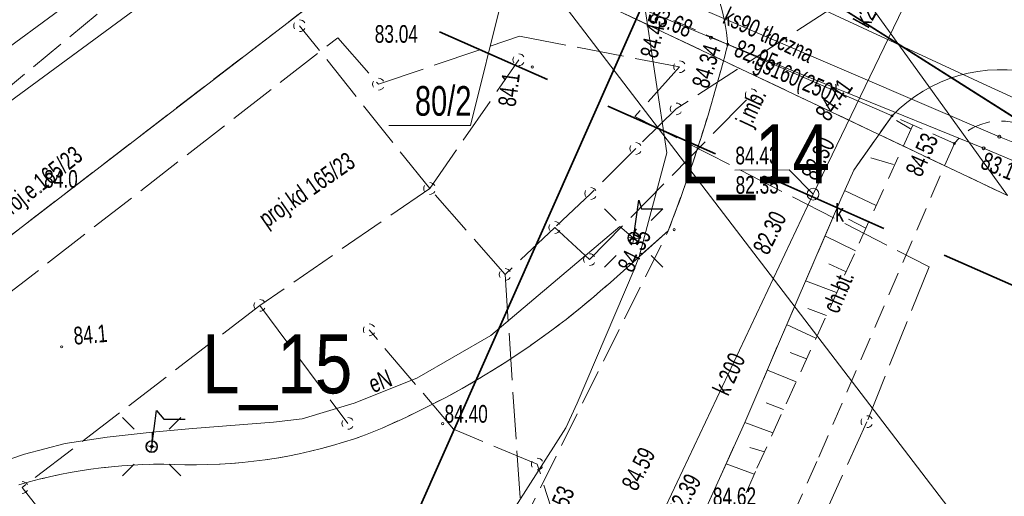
# Model space of a CAD drawing. Header units: metres. Extents: x -1013 to 1491576, y -5789570 to 1032.
# Tile 32 of 62: x -84 to -42, y 32 to 52. Entities that reach past the tile are written whole.
import ezdxf
from ezdxf.xclip import XClip

# ---------------------------------------------------------------- set-up
doc = ezdxf.new("R2010")
doc.units = ezdxf.units.M
doc.header["$MEASUREMENT"] = 0
doc.header["$XCLIPFRAME"] = 0
for name, pattern in [('2_KTCR02', [1.5, 1, -0.5]), ('2_KTJZ01', [2, 1.5, -0.5]), ('4_SUPE_P_01', [2.5, 2, -0.5]), ('4_SUPK_P_01', [2.5, 2, -0.5]), ('GUK', [2, 1.5, -0.5]), ('GUZ', [1, 0.5, -0.5]), ('Przerywana długa', [7.8, 5, -2.8])]:
    doc.linetypes.add(name, pattern=pattern)
doc.layers.add('700-L Mapa 1_1000 dwg', color=7, linetype='Continuous')
for name, color, linetype, lineweight in [('703-L Płaszczyzny podejścia 2D3', 152, 'Continuous', 30), ('703-L Płaszczyzny podejścia 2D38', 171, 'Continuous', 35), ('704-L Płaszczyzny podejścia 3D38', 171, 'Continuous', 35), ('708-L Opisy_ numeracja obiektów85', 1, 'Continuous', 25), ('722-L Obiekty_Latarnie_ słupy_ anteny1', 7, 'Continuous', 13), ('ex_02_DXF_MZ_5_BUBZ_L_17', 9, 'Continuous', 18), ('ex_02_DXF_MZ_5_Dzialki7', 9, 'Continuous', 18), ('ex_02_DXF_MZ_5_Kontury3', 9, 'Continuous', 18), ('ex_02_DXF_MZ_5_KTCR_D_L_17', 9, 'Continuous', 18), ('ex_02_DXF_MZ_5_KTCR_E_T_17', 9, 'Continuous', 18), ('ex_02_DXF_MZ_5_KTCR_L_17', 9, 'Continuous', 18), ('ex_02_DXF_MZ_5_KTJZ_D_L_07', 9, 'Continuous', 18), ('ex_02_DXF_MZ_5_KTJZ_E_T_07', 9, 'Continuous', 18), ('ex_02_DXF_MZ_5_KTJZ_L_07', 9, 'Continuous', 18), ('ex_02_DXF_MZ_5_KTKR_D_L_07', 9, 'Continuous', 18), ('ex_02_DXF_MZ_5_KTKR_L_07', 9, 'Continuous', 18), ('ex_02_DXF_MZ_5_Numery_dzialek7', 9, 'Continuous', 18), ('ex_02_DXF_MZ_5_RTPW_T_17', 9, 'Continuous', 18), ('ex_02_DXF_MZ_5_SUOG_L_052', 9, 'Continuous', 18), ('ex_02_DXF_MZ_5_SUOW_L_05', 9, 'Continuous', 18), ('ex_02_DXF_MZ_5_SUPE_D_L_31', 9, 'Continuous', 18), ('ex_02_DXF_MZ_5_SUPE_E_T_31', 9, 'Continuous', 18), ('ex_02_DXF_MZ_5_SUPG_E_T_27', 9, 'Continuous', 18), ('ex_02_DXF_MZ_5_SUPG_L_252', 9, 'Continuous', 18), ('ex_02_DXF_MZ_5_SUPK_D_L_434', 9, 'Continuous', 18), ('ex_02_DXF_MZ_5_SUPK_E_T_434', 9, 'Continuous', 18), ('ex_02_DXF_MZ_5_SUPK_L_434', 9, 'Continuous', 18), ('ex_02_DXF_MZ_5_SUPM_T_07', 9, 'Continuous', 18), ('ex_02_DXF_MZ_5_SUPP_E_T_21', 9, 'Continuous', 18), ('ex_02_DXF_MZ_5_SUPP_E_T_434', 9, 'Continuous', 18), ('ex_02_DXF_MZ_5_SUPP_L_21', 9, 'Continuous', 18), ('ex_02_DXF_MZ_5_SUPP_L_434', 9, 'Continuous', 18), ('ex_02_DXF_MZ_5_SUPS_T_434', 9, 'Continuous', 18), ('ex_02_DXF_MZ_5_SUPW_D_L_05', 9, 'Continuous', 18), ('ex_02_DXF_MZ_5_SUPW_L_05', 9, 'Continuous', 18), ('ex_02_DXF_MZ_5_SUSM_D_T_07', 9, 'Continuous', 18), ('ex_02_DXF_MZ_5_SUSM_D_T_37', 9, 'Continuous', 18), ('ex_02_DXF_MZ_5_SUTG_T_052', 9, 'Continuous', 18), ('ex_02_DXF_MZ_5_SUTK_T_034', 9, 'Continuous', 18), ('ex_02_DXF_MZ_5_SUTT_T_030', 9, 'Continuous', 18), ('ex_02_DXF_MZ_5_SUTW_T_05', 9, 'Continuous', 18), ('ex_02_DXF_MZ_5_SUUK_D_T_234', 9, 'Continuous', 18), ('ex_02_DXF_MZ_5_SUUK_E_T_934', 9, 'Continuous', 18), ('ex_02_DXF_MZ_5_Uzytki3', 9, 'Continuous', 18)]:
    doc.layers.add(name, color=color, linetype=linetype, lineweight=lineweight)
doc.styles.add('STYL_AUTOMATYCZNY_1', font='arial.ttf', dxfattribs={"width": 0.7})
doc.styles.add('STYL_AUTOMATYCZNY_3', font='ARIALN.TTF')
doc.dimstyles.new('STYL_AUTOMATYCZNY__1', dxfattribs={"dimtxt": 0.18, "dimasz": 0.912, "dimexe": 0.18, "dimexo": 0.0625, "dimgap": 0, "dimtad": 0, "dimtih": 1, "dimtoh": 1, "dimdec": 4, "dimzin": 0, "dimdsep": 46, "dimcen": 0.09, "dimadec": 0, "dimazin": 0, "dimtfac": 1, "dimtdec": 4, "dimtmove": 0, "dimatfit": 3, "dimldrblk": 'ARROWHEAD_7', "dimfxl": 1, "dimtolj": 1, "dimtzin": 0, "dimarcsym": 0})

# ---------------------------------------------------------------- blocks, each defined once
blk = doc.blocks.new('Rysunek_1_5', base_point=(-7447251.91, -5789835.327))
at = {"layer": 'ex_02_DXF_MZ_5_BUBZ_L_17', "color": 9, "linetype": 'Continuous', "lineweight": 18}
for p, q in [((-46.451, 47.546), (-47.044, 47.901)), ((-47.171, 46.04), (-48.133, 46.324)), ((-47.899, 44.295), (-49.243, 44.926)), ((-48.342, 43.332), (-49.085, 43.707)), ((-48.775, 42.369), (-50.08, 43)), ((-49.179, 41.476), (-49.911, 41.821)), ((-49.583, 40.603), (-50.896, 41.094)), ((-50.016, 39.63), (-50.798, 39.914)), ((-50.459, 38.657), (-51.703, 39.238)), ((-50.853, 37.784), (-51.555, 38.059)), ((-50.873, 37.794), (-50.853, 37.784)), ((-51.296, 36.811), (-52.52, 37.302)), ((-51.838, 35.627), (-52.57, 35.921)), ((-52.281, 34.643), (-53.474, 35.085)), ((-52.645, 33.841), (-53.267, 34.026)), ((-53.079, 32.888), (-54.272, 33.329))]:
    blk.add_line(p, q, dxfattribs=at)
at = {"layer": 'ex_02_DXF_MZ_5_Dzialki7', "color": 9, "linetype": 'Continuous', "lineweight": 18}
for p, q in [((-42.33, 44.713), (-56.712, 64.665)), ((-242.472, -78.345), (-67.265, 56.36)), ((-62.15, 54.133), (-42.33, 44.713)), ((-62.15, 54.133), (-30.9, 13.243))]:
    blk.add_line(p, q, dxfattribs=at)
at = {"layer": 'ex_02_DXF_MZ_5_Kontury3', "color": 9, "linetype": 'GUK', "lineweight": 18}
for p, q in [((-242.472, -78.345), (-67.265, 56.36)), ((-62.149, 54.136), (-42.331, 44.714))]:
    blk.add_line(p, q, dxfattribs=at)
at = {"layer": 'ex_02_DXF_MZ_5_KTCR_D_L_17', "color": 9, "linetype": '2_KTCR02', "lineweight": 18}
for p, q in [((-44.59, 46.923), (-50.422, 33.426)), ((-50.422, 33.426), (-61.961, 7.553))]:
    blk.add_line(p, q, dxfattribs=at)
at = {"layer": 'ex_02_DXF_MZ_5_KTCR_L_17', "color": 9, "linetype": '2_KTCR02', "lineweight": 18}
for p, q in [((-54.2, 51.133), (-56.66, 52.233)), ((-44.59, 46.923), (-47.23, 48.103)), ((-46.35, 47.71), (-53.02, 33.008)), ((-53.02, 33.008), (-54.683, 29.226))]:
    blk.add_line(p, q, dxfattribs=at)
blk.add_arc((-42.637, 45.416), 2.466, 65.6334, 142.3482, dxfattribs=at)
at = {"layer": 'ex_02_DXF_MZ_5_KTJZ_D_L_07', "color": 9, "linetype": 'Continuous', "lineweight": 18}
blk.add_line((-47.23, 48.103), (-54.2, 51.133), dxfattribs=at)
at = {"layer": 'ex_02_DXF_MZ_5_KTJZ_D_L_07', "color": 9, "linetype": '2_KTJZ01', "lineweight": 18}
for p, q in [((-48.859, 45.798), (-47.23, 48.103)), ((-49.401, 44.565), (-48.859, 45.798)), ((-51.969, 38.616), (-49.401, 44.565)), ((-63.03, 30.523), (-56.722, 43.223)), ((-56.722, 43.223), (-59.306, 40.915)), ((-53.474, 35.085), (-51.969, 38.616)), ((-59.51, 21.768), (-53.474, 35.085))]:
    blk.add_line(p, q, dxfattribs=at)
for centre, radius, start, end in [((-123.41, 68.843), 71.441, 338.98437, 345.64659), ((-83.044, 67.73), 35.813, 292.1138, 311.5159), ((-76.843, 54.836), 21.552, 268.9894, 289.7468), ((-78.197, 11.798), 21.512, 87.4069, 106.3655)]:
    blk.add_arc(centre, radius, start, end, dxfattribs=at)
at = {"layer": 'ex_02_DXF_MZ_5_KTJZ_L_07', "color": 9, "linetype": '2_KTJZ01', "lineweight": 18}
blk.add_line((-117.53, 22.123), (-73.08, 58.923), dxfattribs=at)
at = {"layer": 'ex_02_DXF_MZ_5_KTKR_D_L_07', "color": 9, "linetype": 'Continuous', "lineweight": 18}
for p, q in [((-48.859, 45.798), (-47.23, 48.103)), ((-48.473, 46.341), (-48.859, 45.798)), ((-48.859, 45.798), (-49.401, 44.565)), ((-49.401, 44.565), (-51.969, 38.616)), ((-56.722, 43.223), (-59.306, 40.915)), ((-51.969, 38.616), (-53.474, 35.085)), ((-53.474, 35.085), (-54.4, 33.038)), ((-54.272, 33.329), (-59.51, 21.768))]:
    blk.add_line(p, q, dxfattribs=at)
for centre, radius, start, end in [((-123.41, 68.843), 71.441, 338.98437, 345.64659), ((-83.044, 67.73), 35.813, 292.1138, 311.5159), ((-76.843, 54.836), 21.552, 268.9894, 289.7468), ((-78.197, 11.798), 21.512, 87.4069, 106.3655)]:
    blk.add_arc(centre, radius, start, end, dxfattribs=at)
at = {"layer": 'ex_02_DXF_MZ_5_KTKR_L_07', "color": 9, "linetype": 'Continuous', "lineweight": 18}
for centre, radius, start, end in [((-62.588, 50.493), 8.412, 4.3606, 59.1164), ((-42.625, 43.656), 6.402, 76.2158, 135.9957)]:
    blk.add_arc(centre, radius, start, end, dxfattribs=at)
at = {"layer": 'ex_02_DXF_MZ_5_Numery_dzialek7', "color": 9, "linetype": 'Continuous', "lineweight": 18}
for p in [(-63.24, 55.216), (-68.578, 47.684)]:
    blk.add_line(p, (-65.113, 47.684), dxfattribs=at)
at = {"layer": 'ex_02_DXF_MZ_5_RTPW_T_17', "color": 9, "linetype": 'Continuous', "lineweight": 18}
for centre in [(-54.2, 51.133), (-62.49, 50.173), (-47.23, 48.103), (-44.59, 46.923), (-83.33, 44.873), (-56.474, 43.27), (-82.45, 38.293), (-66.29, 35.033)]:
    blk.add_circle(centre, 0.045, dxfattribs=at)
at = {"layer": 'ex_02_DXF_MZ_5_SUOG_L_052', "color": 9, "linetype": 'Continuous', "lineweight": 18}
blk.add_line((-42.68, 47.213), (-55.35, 52.653), dxfattribs=at)
at = {"layer": 'ex_02_DXF_MZ_5_SUOW_L_05', "color": 9, "linetype": 'Continuous', "lineweight": 18}
blk.add_line((-54.91, 51.423), (-43.35, 46.723), dxfattribs=at)
at = {"layer": 'ex_02_DXF_MZ_5_SUPE_D_L_31', "color": 9, "linetype": 'Continuous', "lineweight": 18}
for p, q in [((-57.823, 53.406), (-56.785, 46.533)), ((-56.785, 46.533), (-57.954, 42.134)), ((-58.773, 43.409), (-64.241, 38.78)), ((-58.19, 42.913), (-58.773, 43.409)), ((-57.954, 42.134), (-58.17, 41.573)), ((-58.17, 41.573), (-60.581, 35.905)), ((-64.241, 38.78), (-67.379, 36.957)), ((-67.379, 36.957), (-70.041, 35.909)), ((-70.041, 35.909), (-72.247, 35.233)), ((-60.581, 35.905), (-61.073, 34.862)), ((-73.466, 35.094), (-76.894, 34.82)), ((-72.247, 35.233), (-73.466, 35.094)), ((-80.522, 34.455), (-78.613, 34.678)), ((-78.613, 34.678), (-78.629, 34.058)), ((-76.894, 34.82), (-78.613, 34.678)), ((-61.073, 34.862), (-64.476, 29.517)), ((-82.3, 34.192), (-80.522, 34.455)), ((-84.017, 33.73), (-82.3, 34.192)), ((-85.614, 33.199), (-84.017, 33.73))]:
    blk.add_line(p, q, dxfattribs=at)
at = {"layer": 'ex_02_DXF_MZ_5_SUPG_L_252', "color": 9, "linetype": 'Continuous', "lineweight": 18}
for p, q in [((-42.68, 47.213), (-55.35, 52.653)), ((-36.73, 44.833), (-42.68, 47.213))]:
    blk.add_line(p, q, dxfattribs=at)
at = {"layer": 'ex_02_DXF_MZ_5_SUPK_D_L_434', "color": 9, "linetype": 'Continuous', "lineweight": 18}
for p, q in [((-50.582, 44.776), (-45.397, 55.524)), ((-57.844, 29.364), (-50.582, 44.776))]:
    blk.add_line(p, q, dxfattribs=at)
at = {"layer": 'ex_02_DXF_MZ_5_SUPK_L_434', "color": 9, "linetype": 'Continuous', "lineweight": 18}
for p, q in [((-43.21, 49.383), (-56.84, 55.733)), ((-82.52, 52.603), (-104.32, 36.653)), ((-30.35, 43.533), (-43.21, 49.383))]:
    blk.add_line(p, q, dxfattribs=at)
at = {"layer": 'ex_02_DXF_MZ_5_SUPM_T_07', "color": 9, "linetype": 'Continuous', "lineweight": 18}
for centre, start, end in [((-56.24, 50.183), 149.4064, 210.4809), ((-56.24, 50.183), 30.0857, 90.1805), ((-69.01, 49.443), 30.0857, 90.1805), ((-56.24, 50.183), 269.3333, 330.3412), ((-69.01, 49.443), 149.4064, 210.4809), ((-69.01, 49.443), 269.3333, 330.3412), ((-69.4, 39.013), 30.0857, 90.1805), ((-69.4, 39.013), 149.4064, 210.4809), ((-69.4, 39.013), 269.3333, 330.3412), ((-48.296, 35.116), 149.4064, 210.4809), ((-48.296, 35.116), 30.0857, 90.1805), ((-48.297, 35.116), 269.3333, 330.3412), ((-62.279, 33.318), 149.4064, 210.4809), ((-62.279, 33.318), 30.0857, 90.1805), ((-62.28, 33.318), 269.3333, 330.3412)]:
    blk.add_arc(centre, 0.25, start, end, dxfattribs=at)
at = {"layer": 'ex_02_DXF_MZ_5_SUPP_L_21', "color": 9, "linetype": '4_SUPE_P_01', "lineweight": 18}
for p, q in [((-92.91, 34.173), (-70.74, 51.413)), ((-70.74, 51.413), (-69.01, 49.443)), ((-69.01, 49.443), (-63.037, 51.477)), ((-63.037, 51.477), (-56.241, 50.181)), ((-56.241, 50.181), (-58.136, 48.079)), ((-58.136, 48.079), (-45.66, 41.693)), ((-45.66, 41.693), (-48.296, 35.116)), ((-65.83, 34.793), (-69.4, 39.013)), ((-48.296, 35.116), (-56.799, 16.412)), ((-62.28, 33.313), (-65.83, 34.793)), ((-61.38, 30.523), (-62.28, 33.313))]:
    blk.add_line(p, q, dxfattribs=at)
at = {"layer": 'ex_02_DXF_MZ_5_SUPP_L_434', "color": 9, "linetype": '4_SUPK_P_01', "lineweight": 18}
for p, q in [((-45.397, 55.524), (-56.386, 48.395)), ((-66.84, 45.013), (-72.356, 51.927)), ((-66.84, 45.013), (-63.06, 50.483)), ((-60.062, 41.998), (-53.2, 48.996)), ((-56.386, 48.395), (-58.1, 46.713)), ((-58.1, 46.713), (-60.01, 44.803)), ((-66.84, 45.013), (-74.047, 40.052)), ((-63.64, 41.363), (-66.84, 45.013)), ((-60.01, 44.803), (-61.531, 43.36)), ((-61.531, 43.36), (-63.64, 41.363)), ((-61.531, 43.36), (-60.062, 41.998)), ((-63.64, 41.363), (-62.88, 29.973)), ((-74.047, 40.052), (-84.12, 32.323)), ((-74.047, 40.052), (-70.31, 35.043)), ((-84.12, 32.323), (-80.387, 27.564))]:
    blk.add_line(p, q, dxfattribs=at)
at = {"layer": 'ex_02_DXF_MZ_5_SUPS_T_434', "color": 9, "linetype": 'Continuous', "lineweight": 18}
for centre, start, end in [((-72.356, 51.927), 149.4064, 210.4809), ((-72.356, 51.927), 269.3333, 330.3412), ((-72.356, 51.927), 30.0857, 90.1805), ((-63.06, 50.483), 149.4064, 210.4809), ((-63.06, 50.483), 30.0857, 90.1805), ((-63.06, 50.483), 269.3333, 330.3412), ((-53.2, 48.996), 149.4064, 210.4809), ((-53.2, 48.996), 269.3333, 330.3412), ((-53.2, 48.996), 30.0857, 90.1805), ((-56.386, 48.395), 149.4064, 210.4809), ((-56.386, 48.395), 30.0857, 90.1805), ((-56.386, 48.395), 269.3333, 330.3412), ((-58.1, 46.713), 149.4064, 210.4809), ((-58.1, 46.713), 30.0857, 90.1805), ((-58.1, 46.713), 269.3333, 330.3412), ((-66.84, 45.013), 149.4064, 210.4809), ((-66.84, 45.013), 30.0857, 90.1805), ((-66.84, 45.013), 269.3333, 330.3412), ((-60.01, 44.803), 149.4064, 210.4809), ((-60.01, 44.803), 30.0857, 90.1805), ((-60.01, 44.803), 269.3333, 330.3412), ((-61.531, 43.36), 149.4064, 210.4809), ((-61.531, 43.36), 30.0857, 90.1805), ((-61.531, 43.36), 269.3333, 330.3412), ((-60.062, 41.998), 30.0857, 90.1805), ((-60.062, 41.998), 149.4064, 210.4809), ((-60.062, 41.998), 269.3333, 330.3412), ((-63.64, 41.363), 149.4064, 210.4809), ((-63.64, 41.363), 30.0857, 90.1805), ((-63.64, 41.363), 269.3333, 330.3412), ((-74.046, 40.052), 149.4064, 210.4809), ((-74.047, 40.052), 30.0857, 90.1805), ((-74.047, 40.052), 269.3333, 330.3412), ((-70.31, 35.043), 149.4064, 210.4809), ((-70.31, 35.043), 30.0857, 90.1805), ((-70.31, 35.043), 269.3333, 330.3412), ((-84.12, 32.323), 30.0857, 90.1805), ((-84.12, 32.323), 269.3333, 330.3412)]:
    blk.add_arc(centre, 0.25, start, end, dxfattribs=at)
at = {"layer": 'ex_02_DXF_MZ_5_SUPW_D_L_05', "color": 9, "linetype": 'Continuous', "lineweight": 18}
blk.add_line((-70.22, 59.323), (-92.274, 43.103), dxfattribs=at)
at = {"layer": 'ex_02_DXF_MZ_5_SUPW_L_05', "color": 9, "linetype": 'Continuous', "lineweight": 18}
for p, q in [((-54.91, 51.423), (-61.42, 54.173)), ((-43.35, 46.723), (-54.91, 51.423)), ((-40.981, 45.719), (-43.35, 46.723))]:
    blk.add_line(p, q, dxfattribs=at)
at = {"layer": 'ex_02_DXF_MZ_5_SUSM_D_T_07', "color": 9, "linetype": 'Continuous', "lineweight": 18}
for p, q in [((-58.932, 43.655), (-59.427, 44.15)), ((-57.447, 43.655), (-56.952, 44.15)), ((-58.932, 42.17), (-59.427, 41.675)), ((-57.447, 42.17), (-56.952, 41.675)), ((-79.372, 34.801), (-79.867, 35.295)), ((-77.887, 34.801), (-77.392, 35.295)), ((-79.372, 33.316), (-79.867, 32.821)), ((-77.887, 33.316), (-77.392, 32.821))]:
    blk.add_line(p, q, dxfattribs=at)
at = {"layer": 'ex_02_DXF_MZ_5_SUSM_D_T_37', "color": 9, "linetype": 'Continuous', "lineweight": 18}
for centre in [(-58.19, 42.913), (-78.629, 34.058)]:
    blk.add_circle(centre, 0.25, dxfattribs=at)
at = {"layer": 'ex_02_DXF_MZ_5_SUTG_T_052', "color": 9, "linetype": 'Continuous', "lineweight": 18}
blk.add_circle((-42.68, 47.213), 0.0625, dxfattribs=at)
at = {"layer": 'ex_02_DXF_MZ_5_SUTK_T_034', "color": 9, "linetype": 'Continuous', "lineweight": 18}
for p in [(-53.902, 45.789), (-50.582, 44.776)]:
    blk.add_line(p, (-51.595, 45.805), dxfattribs=at)
at = {"layer": 'ex_02_DXF_MZ_5_SUTW_T_05', "color": 9, "linetype": 'Continuous', "lineweight": 18}
for centre in [(-54.91, 51.423), (-43.35, 46.723)]:
    blk.add_circle(centre, 0.0625, dxfattribs=at)
at = {"layer": 'ex_02_DXF_MZ_5_SUUK_D_T_234', "color": 9, "linetype": 'Continuous', "lineweight": 18}
blk.add_circle((-50.582, 44.776), 0.25, dxfattribs=at)
at = {"layer": 'ex_02_DXF_MZ_5_Uzytki3', "color": 9, "linetype": 'GUZ', "lineweight": 18}
for p, q in [((-242.472, -78.345), (-67.265, 56.36)), ((-62.149, 54.136), (-42.331, 44.714))]:
    blk.add_line(p, q, dxfattribs=at)
at = {"layer": 'ex_02_DXF_MZ_5_KTCR_E_T_17', "color": 9, "linetype": 'Continuous', "lineweight": 18, "insert": (-49.857, 39.804), "char_height": 0.75, "attachment_point": 4, "rotation": 67.2031, "style": 'STYL_AUTOMATYCZNY_1'}
blk.add_mtext('\\A1;{\\pql;\\fArial|b0|i0|c238|p0;\\W0.700000;ch.bt.}', dxfattribs=at)
at = {"layer": 'ex_02_DXF_MZ_5_KTJZ_E_T_07', "color": 9, "linetype": 'Continuous', "lineweight": 18, "insert": (-53.446, 47.698), "char_height": 0.75, "attachment_point": 4, "rotation": 65.06, "style": 'STYL_AUTOMATYCZNY_1'}
blk.add_mtext('\\A1;{\\pql;\\fArial|b0|i0|c238|p0;\\W0.700000;j.mb.}', dxfattribs=at)
at = {"layer": 'ex_02_DXF_MZ_5_Numery_dzialek7', "color": 9, "linetype": 'Continuous', "lineweight": 18, "insert": (-67.467, 49.364), "char_height": 1.26, "attachment_point": 1, "style": 'STYL_AUTOMATYCZNY_1'}
blk.add_mtext('\\A1;{\\pql;\\fArial|b0|i0|c238|p0;\\W0.700000;80/2}', dxfattribs=at)
at = {"layer": 'ex_02_DXF_MZ_5_RTPW_T_17', "color": 9, "linetype": 'Continuous', "lineweight": 18, "char_height": 0.75, "style": 'STYL_AUTOMATYCZNY_1'}
for s, insert, attachment_point, rotation in [('\\A1;{\\pql;\\fArial|b0|i0|c238|p0;\\W0.700000;84.45}', (-57.925, 50.675), 1, 77.0875), ('\\A1;{\\pql;\\fArial|b0|i0|c238|p0;\\W0.700000;84.34}', (-55.739, 49.437), 1, 72.9622), ('\\A1;{\\pql;\\fArial|b0|i0|c238|p0;\\W0.700000;84.1}', (-63.194, 48.459), 7, 82.1345), ('\\A1;{\\pql;\\fArial|b0|i0|c238|p0;\\W0.700000;84.41}', (-49.918, 47.813), 7, 54.4623), ('\\A1;{\\pql;\\fArial|b0|i0|c238|p0;\\W0.700000;84.53}', (-46.684, 45.765), 1, 65.9913), ('\\A1;{\\pql;\\fArial|b0|i0|c238|p0;\\W0.700000;84.35}', (-58.904, 41.733), 1, 63.8381), ('\\A1;{\\pql;\\fArial|b0|i0|c238|p0;\\W0.700000;84.1}', (-81.906, 38.371), 7, 5.0398), ('\\A1;{\\pql;\\fArial|b0|i0|c238|p0;\\W0.700000;84.59}', (-58.398, 32.292), 4, 63.268), ('\\A1;{\\pql;\\fArial|b0|i0|c238|p0;\\W0.700000;84.53}', (-62.091, 30.774), 1, 66.7326)]:
    blk.add_mtext(s, dxfattribs=dict(at, insert=insert, attachment_point=attachment_point, rotation=rotation))
at = {"layer": 'ex_02_DXF_MZ_5_RTPW_T_17', "color": 9, "linetype": 'Continuous', "lineweight": 18, "char_height": 0.75, "attachment_point": 7, "style": 'STYL_AUTOMATYCZNY_1'}
for s, insert in [('\\A1;{\\pql;\\fArial|b0|i0|c238|p0;\\W0.700000;84.0}', (-83.192, 45.036)), ('\\A1;{\\pql;\\fArial|b0|i0|c238|p0;\\W0.700000;84.40}', (-66.21, 35.063))]:
    blk.add_mtext(s, dxfattribs=dict(at, insert=insert))
at = {"layer": 'ex_02_DXF_MZ_5_SUPE_E_T_31', "color": 9, "linetype": 'Continuous', "lineweight": 18, "insert": (-69.374, 36.667), "char_height": 0.75, "attachment_point": 4, "rotation": 21.4983, "style": 'STYL_AUTOMATYCZNY_1'}
blk.add_mtext('\\A1;{\\pql;\\fArial|b0|i0|c238|p0;\\W0.700000;eN }', dxfattribs=at)
at = {"layer": 'ex_02_DXF_MZ_5_SUPG_E_T_27', "color": 9, "linetype": 'Continuous', "lineweight": 18, "insert": (-53.236, 49.895), "char_height": 0.75, "attachment_point": 7, "rotation": 336.7632, "style": 'STYL_AUTOMATYCZNY_1'}
blk.add_mtext('\\A1;{\\pql;\\fArial|b0|i0|c238|p0;\\W0.700000;gs160(250)}', dxfattribs=at)
at = {"layer": 'ex_02_DXF_MZ_5_SUPK_E_T_434', "color": 9, "linetype": 'Continuous', "lineweight": 18, "char_height": 0.75, "style": 'STYL_AUTOMATYCZNY_1'}
for s, insert, attachment_point, rotation in [('\\A1;{\\pql;\\fArial|b0|i0|c238|p0;\\W0.700000;k200}', (-48.233, 51.773), 7, 61.047), ('\\A1;{\\pql;\\fArial|b0|i0|c238|p0;\\W0.700000;ks90 tłoczna}', (-54.308, 52.392), 4, 334.953), ('\\A1;{\\pql;\\fArial|b0|i0|c238|p0;\\W0.700000;k 200}', (-54.52, 36.326), 4, 65.106)]:
    blk.add_mtext(s, dxfattribs=dict(at, insert=insert, attachment_point=attachment_point, rotation=rotation))
at = {"layer": 'ex_02_DXF_MZ_5_SUPP_E_T_21', "color": 9, "linetype": 'Continuous', "lineweight": 18, "insert": (-85.024, 43.838), "char_height": 0.75, "attachment_point": 4, "rotation": 38.2041, "style": 'STYL_AUTOMATYCZNY_1'}
blk.add_mtext('\\A1;{\\pql;\\fArial|b0|i0|c238|p0;\\W0.700000;proj.e 165/23}', dxfattribs=at)
at = {"layer": 'ex_02_DXF_MZ_5_SUPP_E_T_434', "color": 9, "linetype": 'Continuous', "lineweight": 18, "insert": (-73.898, 43.546), "char_height": 0.75, "attachment_point": 4, "rotation": 34.884, "style": 'STYL_AUTOMATYCZNY_1'}
blk.add_mtext('\\A1;{\\pql;\\fArial|b0|i0|c238|p0;\\W0.700000;proj.kd 165/23}', dxfattribs=at)
at = {"layer": 'ex_02_DXF_MZ_5_SUTG_T_052', "color": 9, "linetype": 'Continuous', "lineweight": 18, "insert": (-57.6, 52.095), "char_height": 0.75, "attachment_point": 7, "rotation": 337.816, "style": 'STYL_AUTOMATYCZNY_1'}
blk.add_mtext('\\A1;{\\pql;\\fArial|b0|i0|c238|p0;\\W0.700000;83.68}', dxfattribs=at)
at = {"layer": 'ex_02_DXF_MZ_5_SUTK_T_034', "color": 9, "linetype": 'Continuous', "lineweight": 18, "char_height": 0.75, "style": 'STYL_AUTOMATYCZNY_1'}
for s, insert, attachment_point, rotation in [('\\A1;{\\pql;\\fArial|b0|i0|c238|p0;\\W0.700000;84.43}', (-53.879, 46.789), 1, 0.405), ('\\A1;{\\pql;\\fArial|b0|i0|c238|p0;\\W0.700000;82.30}', (-50.431, 45.295), 7, 63.837), ('\\A1;{\\pql;\\fArial|b0|i0|c238|p0;\\W0.700000;82.35}', (-53.87, 45.539), 1, 0.405), ('\\A1;{\\pql;\\fArial|b0|i0|c238|p0;\\W0.700000;82.30}', (-52.825, 42.314), 4, 63.8332), ('\\A1;{\\pql;\\fArial|b0|i0|c238|p0;\\W0.700000;82.39}', (-56.496, 31.187), 4, 61.3532), ('\\A1;{\\pql;\\fArial|b0|i0|c238|p0;\\W0.700000;84.62}', (-54.835, 32.315), 1, 0.4031)]:
    blk.add_mtext(s, dxfattribs=dict(at, insert=insert, attachment_point=attachment_point, rotation=rotation))
at = {"layer": 'ex_02_DXF_MZ_5_SUTT_T_030', "color": 9, "linetype": 'Continuous', "lineweight": 18, "insert": (-69.171, 51.952), "char_height": 0.75, "attachment_point": 1, "style": 'STYL_AUTOMATYCZNY_1'}
blk.add_mtext('\\A1;{\\pql;\\fArial|b0|i0|c238|p0;\\W0.700000;83.04}', dxfattribs=at)
at = {"layer": 'ex_02_DXF_MZ_5_SUTW_T_05', "color": 9, "linetype": 'Continuous', "lineweight": 18, "char_height": 0.75, "style": 'STYL_AUTOMATYCZNY_1'}
for s, insert, attachment_point, rotation in [('\\A1;{\\pql;\\fArial|b0|i0|c238|p0;\\W0.700000;82.95}', (-53.847, 51.007), 4, 337.8746), ('\\A1;{\\pql;\\fArial|b0|i0|c238|p0;\\W0.700000;83.10}', (-43.243, 46.589), 1, 337.4375)]:
    blk.add_mtext(s, dxfattribs=dict(at, insert=insert, attachment_point=attachment_point, rotation=rotation))
at = {"layer": 'ex_02_DXF_MZ_5_SUUK_E_T_934', "color": 9, "linetype": 'Continuous', "lineweight": 18, "insert": (-49.643, 43.989), "char_height": 0.75, "attachment_point": 4, "style": 'STYL_AUTOMATYCZNY_1'}
blk.add_mtext('\\A1;{\\pql;\\fArial|b0|i0|c238|p0;\\W0.700000;k }', dxfattribs=at)
blk.add_mtext('\\A1;{\\pql;\\fArial|b0|i0|c238|p0;\\W0.700000;k }', dxfattribs=at)
blk = doc.blocks.new('ARROWHEAD_7')
at = {"color": 0, "linetype": 'Continuous', "lineweight": 0}
for p, q in [((0, 0), (-1, 0)), ((-0.25, 0), (0.25, 0)), ((0, -0.25), (0, 0.25))]:
    blk.add_line(p, q, dxfattribs=at)
blk.add_circle((0, 0), 0.25, dxfattribs=at)

msp = doc.modelspace()

# ---------------------------------------------------------------- linework, layer by layer
at = {"layer": '703-L Płaszczyzny podejścia 2D3', "color": 152, "linetype": 'Continuous', "lineweight": 30}
msp.add_circle((8.227, 10.355), 1021.659, dxfattribs=at)
at = {"layer": '703-L Płaszczyzny podejścia 2D38', "color": 171, "linetype": 'Continuous', "lineweight": 35}
msp.add_line((-4.796, 24.363), (-336.803, 235.305), dxfattribs=at)
at = {"layer": '703-L Płaszczyzny podejścia 2D38', "color": 171, "linetype": 'Przerywana długa', "lineweight": 35}
msp.add_line((-4.796, 24.363), (-360.443, 181.958), dxfattribs=at)
at = {"layer": '704-L Płaszczyzny podejścia 3D38', "color": 171, "linetype": 'Continuous', "lineweight": 35, "flags": 128}
for points in [[(-56.005, 56.899), (-76.788, 9.998)], [(-76.788, 9.998), (-56.005, 56.899)], [(-4.796, 24.363), (-56.005, 56.899)], [(-56.005, 56.899), (-4.796, 24.363)]]:
    msp.add_lwpolyline(points, dxfattribs=at)
at = {"layer": '722-L Obiekty_Latarnie_ słupy_ anteny1', "color": 7, "linetype": 'Continuous', "lineweight": 13, "flags": 128}
for points in [[(-58.19, 42.842), (-58.119, 42.913), (-58.19, 42.983), (-58.26, 42.913)], [(-78.629, 33.987), (-78.558, 34.058), (-78.629, 34.129), (-78.7, 34.058)]]:
    msp.add_lwpolyline(points, close=True, dxfattribs=at)

# ---------------------------------------------------------------- block references
at = {"layer": '700-L Mapa 1_1000 dwg', "color": 52, "linetype": 'Continuous', "lineweight": 25}
ref = msp.add_blockref('Rysunek_1_5', (-7447251.91, -5789835.327), dxfattribs=at)
XClip(ref).set_block_clipping_path([(-454.4097296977, -337.82710067), (350.5902703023, 167.17289933)])

# ---------------------------------------------------------------- texts
at = {"layer": '708-L Opisy_ numeracja obiektów85', "color": 1, "linetype": 'Continuous', "lineweight": 25, "char_height": 2.5, "attachment_point": 7, "style": 'STYL_AUTOMATYCZNY_3'}
for s, insert in [('\\A1;{\\pql;\\fArial Narrow|b0|i0|c238|p0;\\W1.000000;L_14}', (-56.232, 44.518)), ('\\A1;{\\pql;\\fArial Narrow|b0|i0|c238|p0;\\W1.000000;L_15}', (-76.488, 35.596))]:
    msp.add_mtext(s, dxfattribs=dict(at, insert=insert))

# ---------------------------------------------------------------- leaders
at = {"layer": '708-L Opisy_ numeracja obiektów85', "color": 1, "linetype": 'Continuous', "lineweight": 25, "annotation_type": 0, "has_hookline": 1, "hookline_direction": 0}
for points, text_width in [([(-58.19, 42.913), (-57.972, 44.518), (-57.864, 44.15), (-56.952, 44.15)], 6.029), ([(-78.629, 34.058), (-78.423, 35.596), (-78.12, 35.229), (-77.208, 35.229)], 6.051)]:
    msp.add_leader(points, dimstyle='STYL_AUTOMATYCZNY__1', dxfattribs=dict(at, text_width=text_width))

doc.saveas('drawing.dxf')
